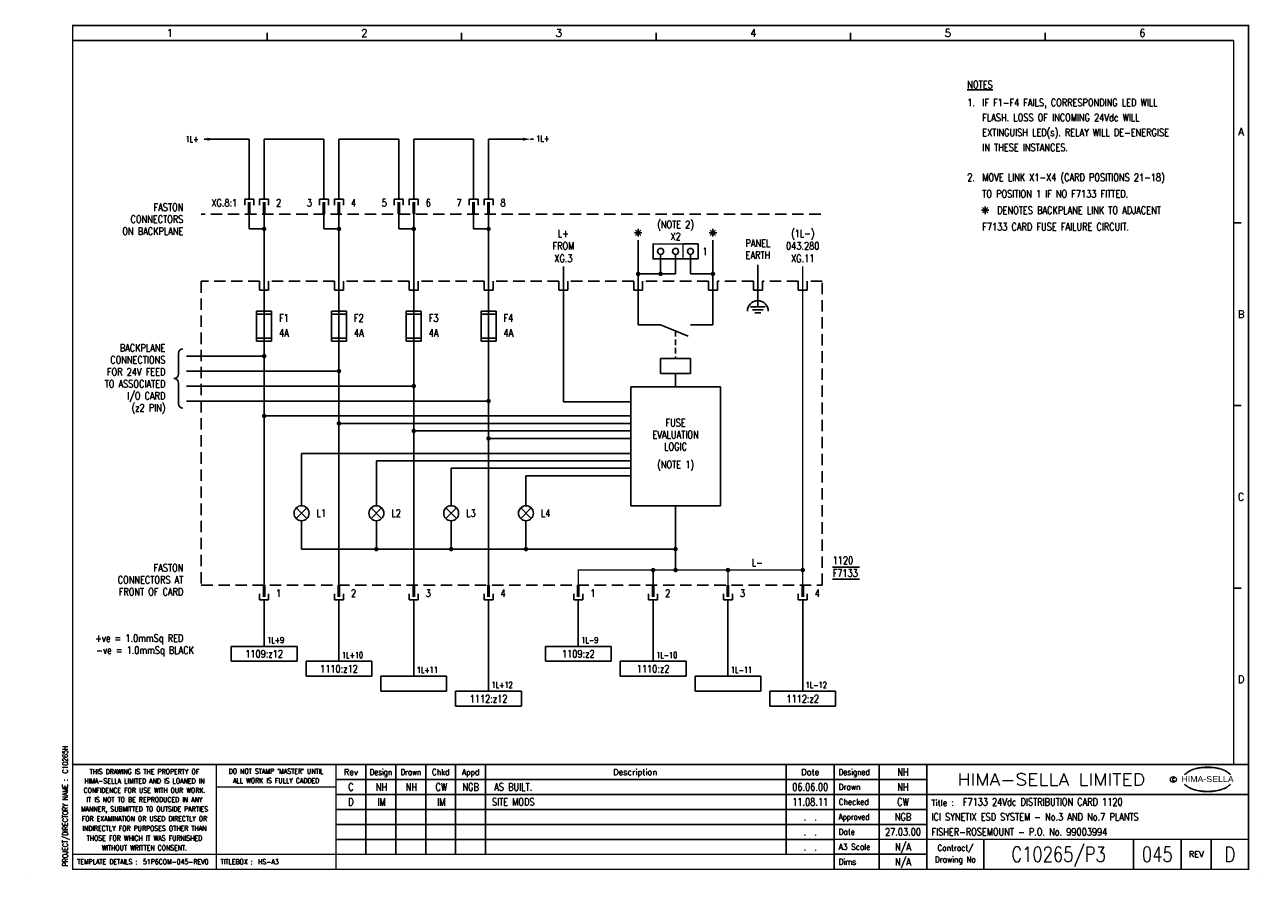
# Model space of a CAD drawing. Extents: x 0 to 414, y 0 to 285.
import ezdxf
from ezdxf.enums import TextEntityAlignment as Align

# ---------------------------------------------------------------- set-up
doc = ezdxf.new("R2010")
doc.units = 0
doc.header["$MEASUREMENT"] = 0
for name, pattern in [('CONTINU', [0]), ('HIDDEN', [9.525, 6.35, -3.175]), ('HIDDENX2', [19.05, 12.7, -6.35])]:
    doc.linetypes.add(name, pattern=pattern)
doc.layers.get('0').update_dxf_attribs({"linetype": 'CONTINUOUS'})
for name, color, linetype in [('COL', 2, 'CONTINU'), ('MCABBLACK-1_0', 4, 'CONTINUOUS'), ('MCABRED-1_0', 4, 'CONTINUOUS'), ('MCABRED-TR-2_5', 4, 'CONTINUOUS'), ('PCABBLACK-1_0', 7, 'CONTINUOUS'), ('PCABRED-1_0', 7, 'CONTINUOUS'), ('PCABRED-TR-2_5', 7, 'CONTINUOUS'), ('ROW', 2, 'CONTINU'), ('SNA', 2, 'CONTINUOUS'), ('TEXT', 2, 'CONTINUOUS'), ('TPOL', 3, 'CONTINUOUS'), ('UPS', 2, 'CONTINUOUS')]:
    doc.layers.add(name, color=color, linetype=linetype)
doc.styles.add('ARIAL', font='ARIAL.TTF', dxfattribs={"height": 2.5})
doc.styles.add('ROMAND', font='ROMAND')
doc.styles.add('ROMANS', font='romans.shx', dxfattribs={"width": 0.8})
doc.styles.add('SYMBOL', font='romans.shx', dxfattribs={"width": 0.8})
doc.styles.add('WIRES', font='ROMANS.shx', dxfattribs={"width": 0.8, "height": 2})

# ---------------------------------------------------------------- blocks, each defined once
blk = doc.blocks.new('EDREV')
at = {"color": 2, "style": 'ROMANS', "width": 0.8}
for tag, p in [('DES', (129.2, 29.25)), ('DRN', (139.2, 29.25)), ('CHKD', (149.2, 29.25)), ('DES', (129.2, 24.25)), ('DRN', (139.2, 24.25)), ('CHKD', (149.2, 24.25)), ('DES', (129.2, 19.25)), ('DRN', (139.2, 19.25)), ('CHKD', (149.2, 19.25)), ('DES', (129.2, 14.25)), ('DRN', (139.2, 14.25)), ('CHKD', (149.2, 14.25)), ('DES', (129.2, 9.25)), ('DRN', (139.2, 9.25)), ('CHKD', (149.2, 9.25))]:
    blk.add_attdef(tag, text='', height=2.5, dxfattribs=at).set_placement(p, align=Align.CENTER)
blk = doc.blocks.new('HS-A3')
at = {"color": 1}
for p, q in [((81, 280), (81, 282.5)), ((146, 280), (146, 282.5)), ((211, 280), (211, 282.5)), ((276, 280), (276, 282.5)), ((341, 280), (341, 282.5)), ((404, 219), (406.5, 219)), ((404, 158), (406.5, 158)), ((404, 97), (406.5, 97)), ((114, 38), (114, 8)), ((124, 8), (124, 38)), ((134, 8), (134, 38)), ((144, 38), (144, 8)), ((154, 38), (154, 8)), ((254.5, 38), (254.5, 8)), ((285.5, 38), (285.5, 3)), ((270.5, 33), (301.5, 33)), ((301.5, 28), (104, 28)), ((104, 23), (301.5, 23)), ((301.5, 18), (104, 18)), ((104, 13), (270.5, 13)), ((320.5, 13), (320.5, 3)), ((370.5, 13), (370.5, 3)), ((386.5, 3), (386.5, 13)), ((396.5, 13), (396.5, 3)), ((301.5, 8), (270.5, 8)), ((0, 0), (0, 0.025)), ((413.9, 0), (413.9, 0.025))]:
    blk.add_line(p, q, dxfattribs=at)
at = {"color": 1, "const_width": 0.5}
blk.add_lwpolyline([(16, 3), (409, 3), (409, 285), (16, 285)], close=True, dxfattribs=at)
for points in [[(16, 280), (404, 280)], [(404, 38), (404, 280)], [(409, 38), (16, 38)], [(64, 3), (64, 38)], [(104, 3), (104, 38)], [(270.5, 38), (270.5, 3)], [(301.5, 3), (301.5, 38)], [(270.5, 33), (104, 33)], [(104, 30.5), (64, 30.5)], [(409, 28), (301.5, 28)], [(270.5, 13), (409, 13)], [(270.5, 8), (16, 8)]]:
    blk.add_lwpolyline(points, dxfattribs=at)
at = {"color": 3, "lineweight": 13}
blk.add_circle((383.8795, 33), 1, dxfattribs=at)
for centre, radius, start, end in [((392.604, 29.3277), 7.2401, 106.0532, 133.5024), ((392.8763, 29.5135), 7.2999, 130.419, 136.057), ((392.1149, 30.6001), 5.9804, 122.244, 131.6154), ((391.752, 31.2819), 5.2104, 111.8206, 122.8668), ((393.7772, 27.1992), 9.7601, 107.5931, 113.9452), ((395.0991, 20.9965), 15.9367, 89.2698, 106.3911), ((394.0978, 26.015), 10.9859, 96.0146, 107.3203), ((395.2933, 18.8099), 18.2818, 92.8917, 97.3734), ((395.2419, 21.3644), 15.7281, 89.7805, 93.1738), ((395.5053, 20.9965), 15.9367, 73.6089, 90.7302), ((395.3626, 21.3644), 15.7281, 86.8262, 90.2195), ((395.3112, 18.8099), 18.2818, 82.6266, 87.1083), ((396.5067, 26.015), 10.9859, 72.6797, 83.9854), ((396.8272, 27.1992), 9.7601, 66.0548, 72.4069), ((398.0005, 29.3277), 7.2401, 46.4976, 73.9468), ((398.8524, 31.2819), 5.2104, 57.1332, 68.1794), ((398.4895, 30.6001), 5.9804, 48.3846, 57.756), ((397.7282, 29.5135), 7.2999, 43.943, 49.581), ((392.8763, 36.545), 7.2999, 223.943, 229.581), ((392.604, 36.7308), 7.2401, 226.4976, 253.9468), ((392.1149, 35.4585), 5.9804, 228.3846, 237.756), ((391.752, 34.7766), 5.2104, 237.1332, 248.1794), ((393.7772, 38.8593), 9.7601, 246.0548, 252.4069), ((395.0991, 45.062), 15.9367, 253.6089, 270.7302), ((394.0978, 40.0435), 10.9859, 252.6797, 263.9854), ((395.2933, 47.2486), 18.2818, 262.6266, 267.1083), ((395.2419, 44.6941), 15.7281, 266.8262, 270.2195), ((395.5053, 45.062), 15.9367, 269.2698, 286.3911), ((395.3626, 44.6941), 15.7281, 269.7805, 273.1738), ((395.3112, 47.2486), 18.2818, 272.8917, 277.3734), ((396.5067, 40.0435), 10.9859, 276.0146, 287.3203), ((396.8272, 38.8593), 9.7601, 287.5931, 293.9452), ((398.0005, 36.7308), 7.2401, 286.0532, 313.5024), ((398.8524, 34.7766), 5.2104, 291.8206, 302.8668), ((398.4895, 35.4585), 5.9804, 302.244, 311.6154), ((397.7282, 36.545), 7.2999, 310.419, 316.057)]:
    blk.add_arc(centre, radius, start, end, dxfattribs=at)
at = {"color": 2, "style": 'ROMAND'}
for s, p in [('1', (48.5, 282.5)), ('2', (113.5, 282.5)), ('3', (178.5, 282.5)), ('4', (243.5, 282.5)), ('5', (308.5, 282.5)), ('6', (373.5, 282.5)), ('A', (406.5, 249.5)), ('B', (406.5, 188.5)), ('C', (406.5, 127.5)), ('D', (406.5, 66.5))]:
    blk.add_text(s, height=2.5, dxfattribs=at).set_placement(p, align=Align.MIDDLE)
at = {"color": 3, "lineweight": 13, "style": 'ROMANS', "width": 0.8}
for s, p in [('HIMA-SELLA LIMITED AND IS LOANED IN', (40, 32.5193)), ('THIS DRAWING IS THE PROPERTY OF', (40, 35.6443)), ("DO NOT STAMP 'MASTER' UNTIL", (84, 35.7693)), ('ALL WORK IS FULLY CADDED', (84, 32.6443)), ('CONFIDENCE FOR USE WITH OUR WORK.', (40, 29.3879)), ('IT IS NOT TO BE REPRODUCED IN ANY', (40, 26.2629)), ('MANNER, SUBMITTED TO OUTSIDE PARTIES', (40, 23.1379)), ('FOR EXAMINATION OR USED DIRECTLY OR', (40, 19.9054)), ('INDIRECTLY FOR PURPOSES OTHER THAN', (40, 16.6554)), ('THOSE FOR WHICH IT WAS FURNISHED', (40, 13.4054)), ('WITHOUT WRITTEN CONSENT.', (40, 10.1554))]:
    blk.add_text(s, height=1.7, dxfattribs=at).set_placement(p, align=Align.MIDDLE_CENTER)
at = {"color": 4, "style": 'ROMAND'}
for s, p in [('Rev', (109, 34.5)), ('Description', (204, 34.5)), ('Date', (262.5, 34.5))]:
    blk.add_text(s, height=2, dxfattribs=at).set_placement(p, align=Align.CENTER)
for s, width, p in [('Design', 0.85, (119, 34.5)), ('Drawn', 0.85, (129, 34.5)), ('Chkd', 0.9, (139, 34.5)), ('Appd', 0.9, (149, 34.5))]:
    blk.add_text(s, height=2, dxfattribs=dict(at, width=width)).set_placement(p, align=Align.CENTER)
for s, width, p in [('Designed', 0.87, (272, 34.5)), ('Drawn', 0.9, (272, 29.5)), ('Checked', 0.9, (272, 24.5)), ('Approved', 0.85, (272, 19.5)), ('Date', 0.9, (272, 14.5)), ('A3 Scale', 0.9, (272, 9.5)), ('Dims', 0.9, (272, 4.5))]:
    blk.add_text(s, height=2, dxfattribs=dict(at, width=width)).set_placement(p)
at = {"color": 1, "style": 'ROMAND', "width": 1.15}
blk.add_text('HIMA-SELLA LIMITED', height=4, dxfattribs=at).set_placement((343.0965, 33), align=Align.MIDDLE)
at = {"color": 3, "lineweight": 13, "style": 'ROMANS', "width": 0.8}
blk.add_text('C', height=1, dxfattribs=at).set_placement((383.8436, 32.5), align=Align.CENTER)
at = {"color": 1, "style": 'ARIAL', "width": 1.05}
blk.add_text('HIMA-SELLA', height=2, dxfattribs=at).set_placement((395.3022, 32.1293), align=Align.CENTER)
at = {"color": 3, "style": 'ROMANS', "width": 0.8}
blk.add_text('PROJECT/DIRECTORY NAME :', height=1.7, rotation=90, dxfattribs=at).set_placement((13.5, 4), align=Align.MIDDLE_LEFT)
at = {"color": 4, "style": 'ROMAND'}
blk.add_text('Title :', height=2, dxfattribs=at).set_placement((303, 24.25))
at = {"color": 4, "style": 'ROMAND', "width": 0.9}
for s, p in [('Contract/', (311, 10)), ('Drawing No', (311, 6))]:
    blk.add_text(s, height=2, dxfattribs=at).set_placement(p, align=Align.MIDDLE)
at = {"color": 4, "style": 'ROMAND'}
blk.add_text('REV', height=2, dxfattribs=at).set_placement((391.5, 8), align=Align.MIDDLE)
at = {"color": 3, "style": 'ROMANS', "width": 0.8}
for s, p in [('TEMPLATE DETAILS :', (17.5, 5.5)), ('TITLEBOX :', (65.5, 5.5)), ('HS-A3', (78, 5.5))]:
    blk.add_text(s, height=1.7, dxfattribs=at).set_placement(p, align=Align.MIDDLE_LEFT)
at = {"layer": 'COL', "style": 'ROMAND', "flags": 9}
for tag, p in [('COL1', (48.5, 282.5)), ('COL2', (113.5, 282.5)), ('COL3', (178.5, 282.5)), ('COL4', (243.5, 282.5)), ('COL5', (308.5, 282.5)), ('COL6', (373.5, 282.5))]:
    blk.add_attdef(tag, p, '', height=2.5, dxfattribs=at)
at = {"layer": 'ROW', "style": 'ROMAND', "flags": 9}
for tag, p in [('ROW1', (406.5, 249.5)), ('ROW2', (406.5, 188.5)), ('ROW3', (406.5, 127.5)), ('ROW4', (406.5, 66.5))]:
    blk.add_attdef(tag, p, '', height=2.5, dxfattribs=at)
at = {"layer": 'UPS', "color": 3, "style": 'ROMANS', "width": 0.8, "flags": 8}
blk.add_attdef('PROJS->NOMPRO', text='', height=1.7, rotation=90, dxfattribs=at).set_placement((13.5, 35), align=Align.MIDDLE_LEFT)
at = {"layer": 'UPS', "style": 'ROMANS', "width": 2.74737, "flags": 8}
blk.add_attdef('PLANOS->MCAN1', text='', height=2.5, rotation=0.069611, dxfattribs=at).set_placement((156, 31.6443), (243, 31.75), align=Align.FIT)
at = {"layer": 'UPS', "style": 'ROMANS', "width": 0.8, "flags": 8}
for tag, height, p in [('PLANOS->VERIF', 2.5, (293.5, 34.25)), ('PLANOS->CANVI1', 2.5, (109, 29.25)), ('PLANOS->NCAN1', 2.5, (149, 29.25)), ('PLANOS->DCAN1', 2.5, (262.5, 29.25)), ('PLANOS->ORIG', 2.5, (293.5, 29.25)), ('PLANOS->CANVI2', 2.5, (109, 24.25)), ('PLANOS->NCAN2', 2.5, (149, 24.25)), ('PLANOS->DCAN2', 2.5, (262.5, 24.25)), ('PLANOS->HECHF', 2.5, (293.5, 24.25)), ('PLANOS->CANVI3', 2.5, (109, 19.25)), ('PLANOS->NCAN3', 2.5, (149, 19.25)), ('PLANOS->DCAN3', 2.5, (262.5, 19.25)), ('PLANOS->HECHD', 2.5, (293.5, 19.25)), ('PLANOS->CANVI4', 2.5, (109, 14.25)), ('PLANOS->NCAN4', 2.5, (149, 14.25)), ('PLANOS->DCAN4', 2.5, (262.5, 14.25)), ('PLANOS->DATACREA', 2.5, (293.5, 14.25)), ('PLANOS->CANVI5', 2.5, (109, 9.25)), ('PLANOS->NCAN5', 2.5, (149, 9.25)), ('PLANOS->DCAN5', 2.5, (262.5, 9.25)), ('PLANOS->NR1', 2.5, (293.5, 9.25)), ('PROJS->DESCPRO3', 5, (345.5, 5.5)), ('PLANOS->PLANO', 5, (378.5, 5.5)), ('PLANOS->USER', 5, (402.75, 5.5)), ('PLANOS->NR2', 2.5, (293.5, 4.25))]:
    blk.add_attdef(tag, text='', height=height, dxfattribs=at).set_placement(p, align=Align.CENTER)
at = {"layer": 'UPS', "style": 'ROMANS', "flags": 8}
for tag, width, p, p2 in [('PLANOS->MCAN2', 2.686765, (156, 26.75), (243, 26.75)), ('PLANOS->MCAN3', 2.686765, (156, 21.75), (243, 21.75)), ('PLANOS->MCAN4', 2.676923, (156, 16.75), (243, 16.75)), ('PLANOS->MCAN5', 2.686765, (156, 11.75), (243, 11.75))]:
    blk.add_attdef(tag, text='', height=2.5, dxfattribs=dict(at, width=width)).set_placement(p, p2, align=Align.FIT)
at = {"layer": 'UPS', "style": 'ROMANS', "width": 0.8, "flags": 8}
blk.add_attdef('PLANOS->DENOM', (313.5, 24.25), '', height=2.5, dxfattribs=at)
at = {"layer": 'UPS', "color": 4, "style": 'ROMANS', "width": 0.8, "flags": 8}
for tag, p in [('PROJS->DESCPRO1', (303, 19.25)), ('PROJS->DESCPRO2', (303, 14.25))]:
    blk.add_attdef(tag, p, '', height=2.5, dxfattribs=at)
at = {"layer": 'UPS', "color": 3, "style": 'ROMANS', "width": 0.8, "flags": 8}
blk.add_attdef('PLANOS->PROTOTIPO', text='', height=1.7, dxfattribs=at).set_placement((39.5, 5.5), align=Align.MIDDLE_LEFT)
at = {"layer": 'UPS', "style": 'ROMANS', "width": 0.8, "flags": 8}
blk.add_attdef('PLANOS->OBS4', text='', height=2.5, dxfattribs=at).set_placement((107, 5.5), align=Align.MIDDLE_LEFT)

msp = doc.modelspace()

# ---------------------------------------------------------------- linework, layer by layer
for p, q in [((63.5, 247), (60, 247)), ((170, 247), (169, 247)), ((73.5, 225), (73.5, 227)), ((76.5, 227), (73.5, 227)), ((76.5, 225), (76.5, 227)), ((78.5, 225), (78.5, 227)), ((78.5, 227), (81.5, 227)), ((81.5, 225), (81.5, 227)), ((98.5, 225), (98.5, 227)), ((101.5, 227), (98.5, 227)), ((101.5, 225), (101.5, 227)), ((103.5, 225), (103.5, 227)), ((103.5, 227), (106.5, 227)), ((106.5, 225), (106.5, 227)), ((123.5, 225), (123.5, 227)), ((126.5, 227), (123.5, 227)), ((126.5, 225), (126.5, 227)), ((128.5, 225), (128.5, 227)), ((128.5, 227), (131.5, 227)), ((131.5, 225), (131.5, 227)), ((148.5, 225), (148.5, 227)), ((151.5, 227), (148.5, 227)), ((151.5, 225), (151.5, 227)), ((153.5, 227), (156.5, 227)), ((153.5, 225), (153.5, 227)), ((156.5, 225), (156.5, 227)), ((75, 217), (75, 222)), ((80, 222), (80, 98)), ((100, 217), (100, 222)), ((105, 222), (105, 98)), ((125, 217), (125, 222)), ((130, 222), (130, 98)), ((150, 217), (150, 222)), ((155, 222), (155, 98)), ((80, 217), (75, 217)), ((105, 217), (100, 217)), ((130, 217), (125, 217)), ((155, 217), (150, 217)), ((203.75, 215.75), (206.25, 215.75)), ((204.1161, 214.8661), (205.8839, 216.6339)), ((205.8839, 214.8661), (204.1161, 216.6339)), ((205, 214.5), (205, 217)), ((228.75, 215.75), (231.25, 215.75)), ((230.8839, 214.8661), (229.1161, 216.6339)), ((229.1161, 214.8661), (230.8839, 216.6339)), ((230, 214.5), (230, 217)), ((205, 185), (205, 213.25)), ((225, 212), (220, 212)), ((225, 207), (225, 212)), ((230, 185), (230, 213.25)), ((212.5, 202), (212.5, 208.5)), ((217.5, 202), (217.5, 208.5)), ((225, 207), (220, 207)), ((222.5, 202), (222.5, 208.5)), ((180, 159.25), (180, 204.5)), ((245, 191), (245, 205)), ((217.5, 202), (205, 202)), ((230, 202), (222.5, 202)), ((242.5, 191), (247.5, 191)), ((77.5, 189.5), (77.5, 179.5)), ((82.5, 189.5), (77.5, 189.5)), ((82.5, 188.5), (77.5, 188.5)), ((82.5, 179.5), (82.5, 189.5)), ((107.5, 189.5), (102.5, 189.5)), ((102.5, 189.5), (102.5, 179.5)), ((107.5, 188.5), (102.5, 188.5)), ((107.5, 179.5), (107.5, 189.5)), ((132.5, 189.5), (127.5, 189.5)), ((127.5, 189.5), (127.5, 179.5)), ((132.5, 188.5), (127.5, 188.5)), ((132.5, 179.5), (132.5, 189.5)), ((157.5, 189.5), (152.5, 189.5)), ((152.5, 189.5), (152.5, 179.5)), ((157.5, 188.5), (152.5, 188.5)), ((157.5, 179.5), (157.5, 189.5)), ((243.25, 190), (246.75, 190)), ((244, 189), (246, 189)), ((212.5, 185), (205, 185)), ((212.5, 185), (221.7501, 181.2006)), ((230, 185), (222.5, 185)), ((77.5, 180.5), (82.5, 180.5)), ((77.5, 179.5), (82.5, 179.5)), ((102.5, 180.5), (107.5, 180.5)), ((102.5, 179.5), (107.5, 179.5)), ((127.5, 180.5), (132.5, 180.5)), ((127.5, 179.5), (132.5, 179.5)), ((152.5, 180.5), (157.5, 180.5)), ((152.5, 179.5), (157.5, 179.5)), ((51.3594, 175.4094), (51.3594, 168.5094)), ((80, 174.5), (54, 174.5)), ((212.5, 173.75), (212.5, 168.75)), ((222.5, 173.75), (212.5, 173.75)), ((222.5, 168.75), (222.5, 173.75)), ((105, 169.5), (54, 169.5)), ((212.5, 168.75), (222.5, 168.75)), ((217.5, 164.25), (217.5, 168.75)), ((51.3594, 158.5906), (51.3594, 165.4906)), ((130, 164.5), (54, 164.5)), ((202.5, 164.25), (202.5, 124.5)), ((232.5, 164.25), (202.5, 164.25)), ((232.5, 124.5), (232.5, 164.25)), ((155, 159.5), (54, 159.5)), ((202.5, 159.25), (180, 159.25)), ((80, 154.5), (202.5, 154.5)), ((105, 152), (202.5, 152)), ((130, 149.5), (202.5, 149.5)), ((155, 147), (202.5, 147)), ((92.5, 142), (92.5, 124.5)), ((92.5, 142), (202.5, 142)), ((117.5, 139.5), (117.5, 124.5)), ((117.5, 139.5), (202.5, 139.5)), ((142.5, 137), (142.5, 124.5)), ((142.5, 137), (202.5, 137)), ((167.5, 134.5), (167.5, 124.5)), ((167.5, 134.5), (202.5, 134.5)), ((202.5, 124.5), (232.5, 124.5)), ((217.5, 124.5), (217.5, 103)), ((90.7322, 123.7678), (94.2678, 120.2322)), ((90.7322, 120.2322), (94.2678, 123.7678)), ((115.7322, 123.7678), (119.2678, 120.2322)), ((115.7322, 120.2322), (119.2678, 123.7678)), ((140.7322, 123.7678), (144.2678, 120.2322)), ((140.7322, 120.2322), (144.2678, 123.7678)), ((165.7322, 123.7678), (169.2678, 120.2322)), ((165.7322, 120.2322), (169.2678, 123.7678)), ((92.5, 119.5), (92.5, 110)), ((117.5, 119.5), (117.5, 110)), ((142.5, 119.5), (142.5, 110)), ((167.5, 119.5), (167.5, 110)), ((92.5, 110), (217.5, 110)), ((270, 104), (279, 104)), ((270, 100), (279, 100)), ((78.5, 95), (78.5, 93)), ((78.5, 93), (81.5, 93)), ((81.5, 95), (81.5, 93)), ((103.5, 95), (103.5, 93)), ((103.5, 93), (106.5, 93)), ((106.5, 95), (106.5, 93)), ((128.5, 95), (128.5, 93)), ((128.5, 93), (131.5, 93)), ((131.5, 95), (131.5, 93)), ((153.5, 95), (153.5, 93)), ((153.5, 93), (156.5, 93)), ((156.5, 95), (156.5, 93)), ((183.5, 95), (183.5, 93)), ((183.5, 93), (186.5, 93)), ((186.5, 95), (186.5, 93)), ((208.5, 95), (208.5, 93)), ((208.5, 93), (211.5, 93)), ((211.5, 95), (211.5, 93)), ((233.5, 95), (233.5, 93)), ((233.5, 93), (236.5, 93)), ((236.5, 95), (236.5, 93)), ((258.5, 95), (258.5, 93)), ((258.5, 93), (261.5, 93)), ((261.5, 95), (261.5, 93)), ((91, 77.5), (69, 77.5)), ((69, 77.5), (69, 72.5)), ((91, 72.5), (91, 77.5)), ((196, 77.5), (174, 77.5)), ((174, 77.5), (174, 72.5)), ((196, 72.5), (196, 77.5)), ((69, 72.5), (91, 72.5)), ((116, 72.5), (94, 72.5)), ((94, 72.5), (94, 67.5)), ((116, 67.5), (116, 72.5)), ((174, 72.5), (196, 72.5)), ((221, 72.5), (199, 72.5)), ((199, 72.5), (199, 67.5)), ((221, 67.5), (221, 72.5)), ((94, 67.5), (116, 67.5)), ((141, 67.5), (119, 67.5)), ((119, 67.5), (119, 62.5)), ((141, 62.5), (141, 67.5)), ((199, 67.5), (221, 67.5)), ((246, 67.5), (224, 67.5)), ((224, 67.5), (224, 62.5)), ((246, 62.5), (246, 67.5)), ((119, 62.5), (141, 62.5)), ((144, 62.5), (144, 57.5)), ((166, 62.5), (144, 62.5)), ((166, 57.5), (166, 62.5)), ((224, 62.5), (246, 62.5)), ((249, 62.5), (249, 57.5)), ((271, 62.5), (249, 62.5)), ((271, 57.5), (271, 62.5)), ((144, 57.5), (166, 57.5)), ((249, 57.5), (271, 57.5))]:
    msp.add_line(p, q)
at = {"linetype": 'HIDDENX2', "ltscale": 0.3}
msp.add_line((266, 222), (59, 222), dxfattribs=at)
at = {"linetype": 'HIDDEN', "ltscale": 0.3}
msp.add_line((217.5, 182.9463), (217.5, 173.75), dxfattribs=at)
for points, const_width in [([(75, 226), (75, 222)], 1), ([(80, 226), (80, 222)], 1), ([(100, 226), (100, 222)], 1), ([(105, 226), (105, 222)], 1), ([(125, 226), (125, 222)], 1), ([(130, 226), (130, 222)], 1), ([(150, 226), (150, 222)], 1), ([(155, 226), (155, 222)], 1), ([(260, 98), (260, 204.5)], 0.5), ([(260, 103), (185, 103), (185, 98)], 0.5), ([(210, 98), (210, 103)], 0.5), ([(235, 98), (235, 103)], 0.5), ([(80, 94), (80, 98)], 1), ([(105, 94), (105, 98)], 1), ([(130, 94), (130, 98)], 1), ([(155, 94), (155, 98)], 1), ([(185, 94), (185, 98)], 1), ([(210, 94), (210, 98)], 1), ([(235, 94), (235, 98)], 1), ([(260, 94), (260, 98)], 1)]:
    msp.add_lwpolyline(points, dxfattribs=dict(const_width=const_width))
at = {"const_width": 0.75}
for points in [[(79.625, 217, 1), (80.375, 217, 1)], [(104.625, 217, 1), (105.375, 217, 1)], [(129.625, 217, 1), (130.375, 217, 1)], [(154.625, 217, 1), (155.375, 217, 1)], [(204.625, 202, 1), (205.375, 202, 1)], [(212.125, 202, 1), (212.875, 202, 1)], [(229.625, 202, 1), (230.375, 202, 1)], [(79.625, 174.5, 1), (80.375, 174.5, 1)], [(104.625, 169.5, 1), (105.375, 169.5, 1)], [(129.625, 164.5, 1), (130.375, 164.5, 1)], [(154.625, 159.5, 1), (155.375, 159.5, 1)], [(79.625, 154.5, 1), (80.375, 154.5, 1)], [(104.625, 152, 1), (105.375, 152, 1)], [(129.625, 149.5, 1), (130.375, 149.5, 1)], [(154.625, 147, 1), (155.375, 147, 1)], [(117.125, 110, 1), (117.875, 110, 1)], [(142.125, 110, 1), (142.875, 110, 1)], [(167.125, 110, 1), (167.875, 110, 1)], [(217.125, 110, 1), (217.875, 110, 1)], [(209.625, 103, 1), (210.375, 103, 1)], [(217.125, 103, 1), (217.875, 103, 1)], [(234.625, 103, 1), (235.375, 103, 1)], [(259.625, 103, 1), (260.375, 103, 1)]]:
    msp.add_lwpolyline(points, format="xyb", close=True, dxfattribs=at)
at = {"const_width": 0.5}
msp.add_lwpolyline([(220, 207), (210, 207), (210, 212), (220, 212)], close=True, dxfattribs=at)
at = {"linetype": 'HIDDENX2', "ltscale": 0.3}
msp.add_lwpolyline([(153.5, 196.5), (153.5, 199.5), (131.5, 199.5), (131.5, 196.5), (128.5, 196.5), (128.5, 199.5), (106.5, 199.5), (106.5, 196.5), (103.5, 196.5), (103.5, 199.5), (81.5, 199.5), (81.5, 196.5), (78.5, 196.5), (78.5, 199.5), (59, 199.5), (59, 98), (266.5, 98), (266.5, 199.5), (261.5, 199.5), (261.5, 196.5), (258.5, 196.5), (258.5, 199.5), (246.5, 199.5), (246.5, 196.5), (243.5, 196.5), (243.5, 199.5), (231.5, 199.5), (231.5, 196.5), (228.5, 196.5), (228.5, 199.5), (206.5, 199.5), (206.5, 196.5), (203.5, 196.5), (203.5, 199.5), (181.5, 199.5), (181.5, 196.5), (178.5, 196.5), (178.5, 199.5), (156.5, 199.5), (156.5, 196.5)], close=True, dxfattribs=at)
for centre, radius in [((212.5, 209.5), 1), ((217.5, 209.5), 1), ((222.5, 209.5), 1), ((92.5, 122), 2.5), ((117.5, 122), 2.5), ((142.5, 122), 2.5), ((167.5, 122), 2.5)]:
    msp.add_circle(centre, radius)
for centre, radius, start, end in [((245, 189.5), 3.5, 0, 180), ((52.8687, 175.4094), 1.5094, 90, 180), ((49.85, 168.5094), 1.5094, 270, 0), ((49.85, 165.4906), 1.5094, 0, 90), ((52.8687, 158.5906), 1.5094, 180, 270)]:
    msp.add_arc(centre, radius, start, end)
for points in [[(61, 247.5), (61, 246.5), (63.5, 247)], [(166.5, 247.5), (166.5, 246.5), (169, 247)]]:
    msp.add_solid(points)
at = {"layer": 'PCABBLACK-1_0'}
for p, q in [((185, 93), (185, 78)), ((210, 93), (210, 73)), ((235, 93), (235, 68)), ((260, 93), (260, 63)), ((185, 78), (185, 77.5)), ((210, 73), (210, 72.5)), ((235, 68), (235, 67.5)), ((260, 63), (260, 62.5))]:
    msp.add_line(p, q, dxfattribs=at)
at = {"layer": 'PCABRED-1_0'}
for p, q in [((80, 78), (80, 93)), ((105, 73), (105, 93)), ((130, 68), (130, 93)), ((155, 63), (155, 93)), ((80, 77.5), (80, 78)), ((105, 72.5), (105, 73)), ((130, 67.5), (130, 68)), ((155, 62.5), (155, 63))]:
    msp.add_line(p, q, dxfattribs=at)
at = {"layer": 'PCABRED-TR-2_5'}
for p, q in [((63.5, 247), (66, 247)), ((66, 247), (75, 247)), ((75, 227), (75, 247)), ((80, 227), (80, 247)), ((80, 247), (88, 247)), ((88, 247), (100, 247)), ((100, 227), (100, 247)), ((105, 227), (105, 247)), ((105, 247), (113, 247)), ((113, 247), (125, 247)), ((125, 227), (125, 247)), ((130, 227), (130, 247)), ((130, 247), (138, 247)), ((138, 247), (150, 247)), ((150, 227), (150, 247)), ((155, 227), (155, 247)), ((155, 247), (158, 247)), ((158, 247), (166.5, 247))]:
    msp.add_line(p, q, dxfattribs=at)
at = {"layer": 'TEXT'}
for p, q in [((321.8839, 222.3661), (320.1161, 224.1339)), ((320.1161, 222.3661), (321.8839, 224.1339)), ((321, 222), (321, 224.5)), ((319.75, 223.25), (322.25, 223.25))]:
    msp.add_line(p, q, dxfattribs=at)

# ---------------------------------------------------------------- block references
msp.add_blockref('HS-A3', (0, 0)).add_auto_attribs({'PROJS->NOMPRO': 'C10265H', 'PLANOS->PROTOTIPO': '51P6COM-045-REV0', 'PLANOS->NCAN1': 'NGB', 'PLANOS->CANVI2': 'D', 'PLANOS->CANVI1': 'C', 'PROJS->DESCPRO3': 'C10265/P3', 'PLANOS->DATACREA': '27.03.00', 'PLANOS->DCAN5': '.  .', 'PLANOS->DCAN2': '11.08.11', 'PLANOS->DCAN3': '.  .', 'PLANOS->DCAN4': '.  .', 'PLANOS->DCAN1': '06.06.00', 'PLANOS->NR1': 'N/A', 'PLANOS->NR2': 'N/A', 'PROJS->DESCPRO1': 'ICI SYNETIX ESD SYSTEM - No.3 AND No.7 PLANTS', 'PROJS->DESCPRO2': 'FISHER-ROSEMOUNT - P.O. No. 99003994', 'PLANOS->ORIG': 'NH', 'PLANOS->HECHD': 'NGB', 'PLANOS->HECHF': 'CW', 'PLANOS->VERIF': 'NH', 'PLANOS->DENOM': 'F7133 24Vdc DISTRIBUTION CARD 1120', 'PLANOS->USER': 'D', 'PLANOS->PLANO': '045'})
ref = msp.add_blockref('EDREV', (-10, 0))
ref.add_attrib('DES', 'NH', dxfattribs={"color": 2, "height": 2.5, "style": 'ROMANS', "width": 0.8}).set_placement((119.2, 29.25), align=Align.CENTER)
ref.add_attrib('DRN', 'NH', dxfattribs={"color": 2, "height": 2.5, "style": 'ROMANS', "width": 0.8}).set_placement((129.2, 29.25), align=Align.CENTER)
ref.add_attrib('CHKD', 'CW', dxfattribs={"color": 2, "height": 2.5, "style": 'ROMANS', "width": 0.8}).set_placement((139.2, 29.25), align=Align.CENTER)
ref.add_attrib('DES', 'IM', dxfattribs={"color": 2, "height": 2.5, "style": 'ROMANS', "width": 0.8}).set_placement((119.2, 24.25), align=Align.CENTER)
ref.add_attrib('CHKD', 'IM', dxfattribs={"color": 2, "height": 2.5, "style": 'ROMANS', "width": 0.8}).set_placement((139.2, 24.25), align=Align.CENTER)

# ---------------------------------------------------------------- texts
at = {"layer": 'MCABBLACK-1_0', "style": 'WIRES', "width": 0.8}
for s, p in [('1L-9', (186, 78)), ('1L-10', (211, 73)), ('1L-11', (236, 68)), ('1L-12', (261, 63))]:
    msp.add_text(s, height=2, dxfattribs=at).set_placement(p, align=Align.BOTTOM_LEFT)
at = {"layer": 'MCABRED-1_0', "style": 'WIRES', "width": 0.8}
for s, p in [('1L+9', (81, 78)), ('1L+10', (106, 73)), ('1L+11', (131, 68)), ('1L+12', (156, 63))]:
    msp.add_text(s, height=2, dxfattribs=at).set_placement(p, align=Align.BOTTOM_LEFT)
at = {"layer": 'MCABRED-TR-2_5', "style": 'WIRES', "width": 0.8}
for p in [(53.7466, 245.4486), (170.9762, 245.6489)]:
    msp.add_text('1L+', height=2, dxfattribs=at).set_placement(p, align=Align.BOTTOM_LEFT)
at = {"layer": 'SNA', "style": 'SYMBOL', "width": 0.8}
msp.add_attdef('1120', (270, 105), '', height=2.5, dxfattribs=at)
at = {"layer": 'TEXT', "style": 'ROMANS', "width": 0.8}
for s, p in [('%%uNOTES', (315, 264)), ('1.', (315, 258)), ('IF F1-F4 FAILS, CORRESPONDING LED WILL', (320, 258)), ('FLASH. LOSS OF INCOMING 24Vdc WILL', (320, 253)), ('EXTINGUISH LED(s). RELAY WILL DE-ENERGISE', (320, 248)), ('IN THESE INSTANCES.', (320, 243)), ('2.', (315, 233)), ('MOVE LINK X1-X4 (CARD POSITIONS 21-18)', (320, 233)), ('TO POSITION 1 IF NO F7133 FITTED.', (320, 227.5)), ('2', (84, 224.5)), ('4', (109, 224.5)), ('6', (134, 224.5)), ('8', (159, 224.5)), ('DENOTES BACKPLANE LINK TO ADJACENT', (325, 222)), ('F7133 CARD FUSE FAILURE CIRCUIT.', (320, 216.5)), ('1', (226.5, 208.25)), ('F1', (85, 186)), ('F2', (110, 186)), ('F3', (135, 186)), ('F4', (160, 186)), ('4A', (85, 181)), ('4A', (110, 181)), ('4A', (135, 181)), ('4A', (160, 181)), ('L-', (243, 104.25)), ('F7133', (270, 100.75)), ('1', (84, 94)), ('2', (109, 94)), ('3', (134, 94)), ('4', (159, 94)), ('1', (189, 94)), ('2', (214, 94)), ('3', (239, 94)), ('4', (264, 94))]:
    msp.add_text(s, height=2.5, dxfattribs=at).set_placement(p)
for s, p in [('FASTON', (53, 223)), ('XG.8:1', (71, 224.5)), ('3', (96, 224.5)), ('5', (121, 224.5)), ('7', (146, 224.5)), ('CONNECTORS', (53, 219)), ('ON BACKPLANE', (53, 215)), ('BACKPLANE', (47, 176)), ('CONNECTIONS', (47, 172)), ('FOR 24V FEED', (47, 168)), ('TO ASSOCIATED', (47, 164)), ('I/O CARD', (47, 160)), ('(z2 PIN)', (47, 156)), ('FASTON', (53, 102.5)), ('CONNECTORS AT', (53, 98.5)), ('FRONT OF CARD', (53, 94.5)), ('+ve = 1.0mmSq RED', (53, 78.9788)), ('-ve = 1.0mmSq BLACK', (56.5607, 74.9788))]:
    msp.add_text(s, height=2.5, dxfattribs=at).set_placement(p, align=Align.RIGHT)
for s, p in [('(NOTE 2)', (217.5, 217.25)), ('L+', (180, 214.25)), ('X2', (217.5, 213.25)), ('(1L-)', (260, 214.25)), ('FROM', (180, 210.0833)), ('PANEL', (245, 211)), ('043.280', (260, 210.0833)), ('XG.3', (180, 205.9167)), ('EARTH', (245, 207)), ('XG.11', (260, 205.9167)), ('FUSE', (217.5, 151)), ('EVALUATION', (217.5, 147)), ('LOGIC', (217.5, 143)), ('(NOTE 1)', (217.5, 137))]:
    msp.add_text(s, height=2.5, dxfattribs=at).set_placement(p, align=Align.CENTER)
for s, p in [('L1', (97.5, 122)), ('L2', (122.5, 122)), ('L3', (147.5, 122)), ('L4', (172.5, 122))]:
    msp.add_text(s, height=2.5, dxfattribs=at).set_placement(p, align=Align.MIDDLE_LEFT)
for s, p in [('1109:z12', (80, 75)), ('1109:z2', (185, 75)), ('1110:z12', (105, 70)), ('1110:z2', (210, 70)), ('1112:z12', (155, 60)), ('1112:z2', (260, 60)), ('AS BUILT.', (163.2523, 30.5103)), ('SITE MODS', (163.2523, 25.5103))]:
    msp.add_text(s, height=2.5, dxfattribs=at).set_placement(p, align=Align.MIDDLE)
at = {"layer": 'TPOL', "style": 'ROMANS', "flags": 8}
msp.add_attdef('CN1', text='1', height=0.0025, dxfattribs=at).set_placement((63, 247), align=Align.MIDDLE_RIGHT)
msp.add_attdef('CN1', (166.5, 247), '1', height=0.0025, dxfattribs=at)

doc.saveas('drawing.dxf')
